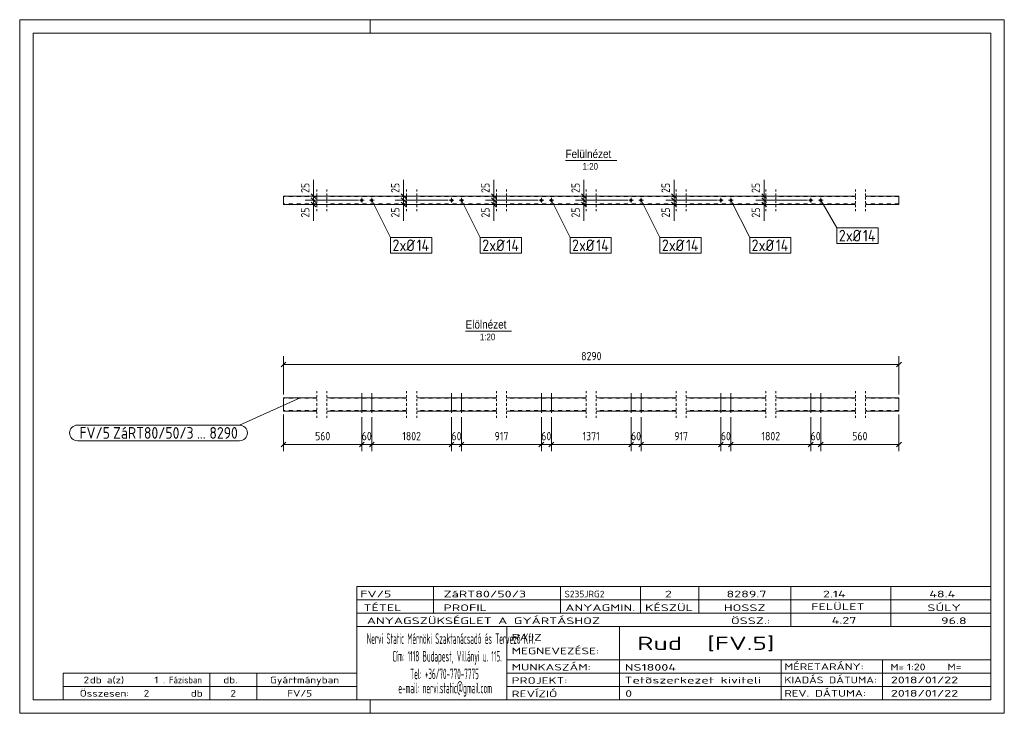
# Model space of a CAD drawing. Header units: millimetres. Extents: x 1 to 296, y 1 to 209.
import ezdxf

# ---------------------------------------------------------------- set-up
doc = ezdxf.new("R2010")
doc.units = ezdxf.units.MM
doc.header["$LTSCALE"] = 0.6
for name, pattern in [('XKITLINE00', [0]), ('XKITLINE01', [4, 1, -1, 1, -1]), ('XKITLINE02', [4, 2, -2])]:
    doc.linetypes.add(name, pattern=pattern)
for name, color, linetype, lineweight in [('Bolt', 7, 'Continuous', 0), ('BoltMark', 3, 'Continuous', 0), ('DrawingSheet', 5, 'Continuous', 0), ('OtherObjectType', 1, 'Continuous', 0), ('Part', 2, 'Continuous', 0), ('PartMark', 3, 'Continuous', 0), ('Z-DIMENSIONS', 1, 'Continuous', 0)]:
    doc.layers.add(name, color=color, linetype=linetype, lineweight=lineweight)
doc.styles.add('ARIAL', font='ARIAL.TTF')
doc.styles.add('ISOCPEUR', font='ISOCPEUR.TTF')

msp = doc.modelspace()

# ---------------------------------------------------------------- linework, layer by layer
at = {"layer": 'Bolt', "color": 3, "linetype": 'XKITLINE00', "lineweight": 0}
for p, q in [((102.79, 154.86), (104.19, 154.86)), ((103.49, 155.56), (103.49, 154.16)), ((105.79, 154.86), (107.19, 154.86)), ((106.49, 155.56), (106.49, 154.16)), ((129.69, 154.86), (131.09, 154.86)), ((130.39, 155.56), (130.39, 154.16)), ((132.69, 154.86), (134.09, 154.86)), ((133.39, 155.56), (133.39, 154.16)), ((156.59, 154.86), (157.99, 154.86)), ((157.29, 155.56), (157.29, 154.16)), ((159.59, 154.86), (160.99, 154.86)), ((160.29, 155.56), (160.29, 154.16)), ((183.49, 154.86), (184.89, 154.86)), ((184.19, 155.56), (184.19, 154.16)), ((186.49, 154.86), (187.89, 154.86)), ((187.19, 155.56), (187.19, 154.16)), ((210.39, 154.86), (211.79, 154.86)), ((211.09, 155.56), (211.09, 154.16)), ((213.39, 154.86), (214.79, 154.86)), ((214.09, 155.56), (214.09, 154.16)), ((237.29, 154.86), (238.69, 154.86)), ((237.99, 155.56), (237.99, 154.16)), ((240.29, 154.86), (241.69, 154.86)), ((240.99, 155.56), (240.99, 154.16)), ((103.14, 95.47), (103.14, 95.62)), ((103.49, 91.09), (103.49, 96.97)), ((103.84, 95.47), (103.84, 95.62)), ((106.14, 95.47), (106.14, 95.62)), ((106.49, 91.09), (106.49, 96.97)), ((106.84, 95.47), (106.84, 95.62)), ((130.04, 95.47), (130.04, 95.62)), ((130.39, 91.09), (130.39, 96.97)), ((130.74, 95.47), (130.74, 95.62)), ((133.04, 95.47), (133.04, 95.62)), ((133.39, 91.09), (133.39, 96.97)), ((133.74, 95.47), (133.74, 95.62)), ((156.94, 95.47), (156.94, 95.62)), ((157.29, 91.09), (157.29, 96.97)), ((157.64, 95.47), (157.64, 95.62)), ((159.94, 95.47), (159.94, 95.62)), ((160.29, 91.09), (160.29, 96.97)), ((160.64, 95.47), (160.64, 95.62)), ((183.84, 95.47), (183.84, 95.62)), ((184.19, 91.09), (184.19, 96.97)), ((184.54, 95.47), (184.54, 95.62)), ((186.84, 95.47), (186.84, 95.62)), ((187.19, 91.09), (187.19, 96.97)), ((187.54, 95.47), (187.54, 95.62)), ((210.74, 95.47), (210.74, 95.62)), ((211.09, 91.09), (211.09, 96.97)), ((211.44, 95.47), (211.44, 95.62)), ((213.74, 95.47), (213.74, 95.62)), ((214.09, 91.09), (214.09, 96.97)), ((214.44, 95.47), (214.44, 95.62)), ((237.64, 95.47), (237.64, 95.62)), ((237.99, 91.09), (237.99, 96.97)), ((238.34, 95.47), (238.34, 95.62)), ((240.64, 95.47), (240.64, 95.62)), ((240.99, 91.09), (240.99, 96.97)), ((241.34, 95.47), (241.34, 95.62)), ((103.14, 91.62), (103.14, 91.77)), ((103.84, 91.62), (103.84, 91.77)), ((106.14, 91.62), (106.14, 91.77)), ((106.84, 91.62), (106.84, 91.77)), ((130.04, 91.62), (130.04, 91.77)), ((130.74, 91.62), (130.74, 91.77)), ((133.04, 91.62), (133.04, 91.77)), ((133.74, 91.62), (133.74, 91.77)), ((156.94, 91.62), (156.94, 91.77)), ((157.64, 91.62), (157.64, 91.77)), ((159.94, 91.62), (159.94, 91.77)), ((160.64, 91.62), (160.64, 91.77)), ((183.84, 91.62), (183.84, 91.77)), ((184.54, 91.62), (184.54, 91.77)), ((186.84, 91.62), (186.84, 91.77)), ((187.54, 91.62), (187.54, 91.77)), ((210.74, 91.62), (210.74, 91.77)), ((211.44, 91.62), (211.44, 91.77)), ((213.74, 91.62), (213.74, 91.77)), ((214.44, 91.62), (214.44, 91.77)), ((237.64, 91.62), (237.64, 91.77)), ((238.34, 91.62), (238.34, 91.77)), ((240.64, 91.62), (240.64, 91.77)), ((241.34, 91.62), (241.34, 91.77))]:
    msp.add_line(p, q, dxfattribs=at)
for centre in [(103.49, 154.86), (106.49, 154.86), (130.39, 154.86), (133.39, 154.86), (157.29, 154.86), (160.29, 154.86), (184.19, 154.86), (187.19, 154.86), (211.09, 154.86), (214.09, 154.86), (237.99, 154.86), (240.99, 154.86)]:
    msp.add_circle(centre, 0.35, dxfattribs=at)
at = {"layer": 'BoltMark', "color": 7, "linetype": 'XKITLINE00', "lineweight": 0}
for p, q in [((106.49, 154.86), (112.11, 143.69)), ((133.39, 154.86), (139.01, 143.69)), ((160.29, 154.86), (165.91, 143.69)), ((187.19, 154.86), (192.81, 143.69)), ((214.09, 154.86), (219.71, 143.69)), ((240.99, 154.86), (245.83, 146.59)), ((245.83, 146.59), (258.16, 146.59)), ((245.83, 141.89), (245.83, 146.59)), ((258.16, 141.89), (258.16, 146.59)), ((112.11, 143.69), (124.44, 143.69)), ((112.11, 138.99), (112.11, 143.69)), ((124.44, 138.99), (124.44, 143.69)), ((139.01, 143.69), (151.34, 143.69)), ((139.01, 138.99), (139.01, 143.69)), ((151.34, 138.99), (151.34, 143.69)), ((165.91, 143.69), (178.24, 143.69)), ((165.91, 138.99), (165.91, 143.69)), ((178.24, 138.99), (178.24, 143.69)), ((192.81, 143.69), (205.14, 143.69)), ((192.81, 138.99), (192.81, 143.69)), ((205.14, 138.99), (205.14, 143.69)), ((219.71, 143.69), (232.04, 143.69)), ((219.71, 138.99), (219.71, 143.69)), ((232.04, 138.99), (232.04, 143.69)), ((245.83, 141.89), (258.16, 141.89)), ((112.11, 138.99), (124.44, 138.99)), ((139.01, 138.99), (151.34, 138.99)), ((165.91, 138.99), (178.24, 138.99)), ((192.81, 138.99), (205.14, 138.99)), ((219.71, 138.99), (232.04, 138.99))]:
    msp.add_line(p, q, dxfattribs=at)
at = {"layer": 'DrawingSheet', "color": 2, "linetype": 'XKITLINE00', "lineweight": 0}
for p, q in [((296, 209), (1, 209)), ((1, 209), (1, 1)), ((106, 205), (106, 209)), ((296, 1), (296, 209)), ((106, 1), (106, 5)), ((1, 1), (296, 1))]:
    msp.add_line(p, q, dxfattribs=at)
at = {"layer": 'DrawingSheet', "color": 3, "linetype": 'XKITLINE00', "lineweight": 0}
for p, q in [((292, 205), (5, 205)), ((5, 205), (5, 5)), ((292, 5), (292, 205)), ((5, 5), (292, 5))]:
    msp.add_line(p, q, dxfattribs=at)
at = {"layer": 'OtherObjectType', "color": 6, "linetype": 'XKITLINE00', "lineweight": 0}
for p, q in [((164.55, 166.75), (179.93, 166.75)), ((134.61, 115.62), (148.33, 115.62))]:
    msp.add_line(p, q, dxfattribs=at)
at = {"layer": 'OtherObjectType', "color": 7, "linetype": 'XKITLINE00', "lineweight": 0}
for p, q in [((102, 39), (292, 39)), ((102, 39), (102, 35)), ((102, 39), (292, 39)), ((125, 35), (125, 39)), ((163, 35), (163, 39)), ((187, 35), (187, 39)), ((204.5, 35), (204.5, 39)), ((232, 35), (232, 39)), ((262, 35), (262, 39)), ((292, 35), (292, 39)), ((102, 35), (292, 35)), ((102, 35), (102, 5)), ((102, 35), (292, 35)), ((125, 31), (125, 35)), ((163, 31), (163, 35)), ((187, 31), (187, 35)), ((204.5, 31), (204.5, 35)), ((232, 31), (232, 35)), ((262, 31), (262, 35)), ((292, 31), (292, 35)), ((102, 31), (292, 31)), ((232, 27), (232, 31)), ((262, 27), (262, 31)), ((292, 27), (292, 31)), ((102, 27), (292, 27)), ((147, 21), (147, 27)), ((180.7, 17), (180.7, 27)), ((292, 21), (292, 27)), ((147, 21), (147, 5)), ((292, 17), (292, 21)), ((147, 17), (292, 17)), ((180.7, 5), (180.7, 17)), ((229.16, 13), (229.16, 17)), ((259.5, 5), (259.5, 17)), ((292, 13), (292, 17)), ((14, 9), (14, 13)), ((14, 13), (58, 13)), ((14, 13), (58, 13)), ((58, 9), (58, 13)), ((58, 13), (102, 13)), ((58, 9), (58, 13)), ((72, 9), (72, 13)), ((102, 9), (102, 13)), ((147, 13), (292, 13)), ((229.16, 5), (229.16, 13)), ((292, 9), (292, 13)), ((14, 9), (58, 9)), ((14, 9), (14, 5)), ((14, 9), (58, 9)), ((58, 9), (58, 5)), ((58, 9), (102, 9)), ((58, 5), (58, 9)), ((72, 5), (72, 9)), ((102, 5), (102, 9)), ((147, 9), (292, 9)), ((292, 5), (292, 9)), ((58, 5), (14, 5)), ((58, 5), (102, 5)), ((102, 5), (292, 5)), ((139.5, 5), (292, 5))]:
    msp.add_line(p, q, dxfattribs=at)
at = {"layer": 'Part', "color": 2, "linetype": 'XKITLINE01', "lineweight": 0}
for p, q in [((90.04, 158.12), (90.04, 153.97)), ((93.04, 158.12), (93.04, 153.97)), ((116.94, 158.12), (116.94, 153.97)), ((119.94, 158.12), (119.94, 153.97)), ((143.84, 158.12), (143.84, 153.97)), ((146.84, 158.12), (146.84, 153.97)), ((170.74, 158.12), (170.74, 153.97)), ((173.74, 158.12), (173.74, 153.97)), ((197.64, 158.12), (197.64, 153.97)), ((200.64, 158.12), (200.64, 153.97)), ((224.54, 158.12), (224.54, 153.97)), ((227.54, 158.12), (227.54, 153.97)), ((251.44, 158.12), (251.44, 153.97)), ((254.44, 158.12), (254.44, 153.97)), ((90.04, 155.77), (90.04, 151.62)), ((93.04, 155.77), (93.04, 151.62)), ((116.94, 155.77), (116.94, 151.62)), ((119.94, 155.77), (119.94, 151.62)), ((143.84, 155.77), (143.84, 151.62)), ((146.84, 155.77), (146.84, 151.62)), ((170.74, 155.77), (170.74, 151.62)), ((173.74, 155.77), (173.74, 151.62)), ((197.64, 155.77), (197.64, 151.62)), ((200.64, 155.77), (200.64, 151.62)), ((224.54, 155.77), (224.54, 151.62)), ((227.54, 155.77), (227.54, 151.62)), ((251.44, 155.77), (251.44, 151.62)), ((254.44, 155.77), (254.44, 151.62)), ((90.04, 97.62), (90.04, 93.47)), ((93.04, 97.62), (93.04, 93.47)), ((116.94, 97.62), (116.94, 93.47)), ((119.94, 97.62), (119.94, 93.47)), ((143.84, 97.62), (143.84, 93.47)), ((146.84, 97.62), (146.84, 93.47)), ((170.74, 97.62), (170.74, 93.47)), ((173.74, 97.62), (173.74, 93.47)), ((197.64, 97.62), (197.64, 93.47)), ((200.64, 97.62), (200.64, 93.47)), ((224.54, 97.62), (224.54, 93.47)), ((227.54, 97.62), (227.54, 93.47)), ((251.44, 97.62), (251.44, 93.47)), ((254.44, 97.62), (254.44, 93.47)), ((90.04, 93.77), (90.04, 89.61)), ((93.04, 93.77), (93.04, 89.61)), ((116.94, 93.77), (116.94, 89.61)), ((119.94, 93.77), (119.94, 89.61)), ((143.84, 93.77), (143.84, 89.61)), ((146.84, 93.77), (146.84, 89.61)), ((170.74, 93.77), (170.74, 89.61)), ((173.74, 93.77), (173.74, 89.61)), ((197.64, 93.77), (197.64, 89.61)), ((200.64, 93.77), (200.64, 89.61)), ((224.54, 93.77), (224.54, 89.61)), ((227.54, 93.77), (227.54, 89.61)), ((251.44, 93.77), (251.44, 89.61)), ((254.44, 93.77), (254.44, 89.61))]:
    msp.add_line(p, q, dxfattribs=at)
at = {"layer": 'Part', "color": 2, "linetype": 'XKITLINE00', "lineweight": 0}
for p, q in [((80.04, 153.62), (80.04, 156.12)), ((90.04, 156.12), (80.04, 156.12)), ((90.04, 153.62), (80.04, 153.62)), ((116.94, 156.12), (93.04, 156.12)), ((116.94, 153.62), (93.04, 153.62)), ((143.84, 156.12), (119.94, 156.12)), ((143.84, 153.62), (119.94, 153.62)), ((170.74, 156.12), (146.84, 156.12)), ((170.74, 153.62), (146.84, 153.62)), ((197.64, 156.12), (173.74, 156.12)), ((197.64, 153.62), (173.74, 153.62)), ((224.54, 156.12), (200.64, 156.12)), ((224.54, 153.62), (200.64, 153.62)), ((251.44, 156.12), (227.54, 156.12)), ((251.44, 153.62), (227.54, 153.62)), ((264.44, 156.12), (254.44, 156.12)), ((264.44, 153.62), (254.44, 153.62)), ((264.44, 153.62), (264.44, 156.12)), ((80.04, 91.62), (80.04, 95.62)), ((80.04, 95.62), (90.04, 95.62)), ((93.04, 95.62), (116.94, 95.62)), ((119.94, 95.62), (143.84, 95.62)), ((146.84, 95.62), (170.74, 95.62)), ((173.74, 95.62), (197.64, 95.62)), ((200.64, 95.62), (224.54, 95.62)), ((227.54, 95.62), (251.44, 95.62)), ((254.44, 95.62), (264.44, 95.62)), ((264.44, 95.62), (264.44, 91.62)), ((90.04, 91.62), (80.04, 91.62)), ((116.94, 91.62), (93.04, 91.62)), ((143.84, 91.62), (119.94, 91.62)), ((170.74, 91.62), (146.84, 91.62)), ((197.64, 91.62), (173.74, 91.62)), ((224.54, 91.62), (200.64, 91.62)), ((251.44, 91.62), (227.54, 91.62)), ((264.44, 91.62), (254.44, 91.62))]:
    msp.add_line(p, q, dxfattribs=at)
at = {"layer": 'Part', "color": 7, "linetype": 'XKITLINE02', "lineweight": 0}
for p, q in [((90.04, 155.97), (80.04, 155.97)), ((90.04, 153.77), (80.04, 153.77)), ((116.94, 155.97), (93.04, 155.97)), ((116.94, 153.77), (93.04, 153.77)), ((143.84, 155.97), (119.94, 155.97)), ((143.84, 153.77), (119.94, 153.77)), ((170.74, 155.97), (146.84, 155.97)), ((170.74, 153.77), (146.84, 153.77)), ((197.64, 155.97), (173.74, 155.97)), ((197.64, 153.77), (173.74, 153.77)), ((224.54, 155.97), (200.64, 155.97)), ((224.54, 153.77), (200.64, 153.77)), ((251.44, 155.97), (227.54, 155.97)), ((251.44, 153.77), (227.54, 153.77)), ((264.44, 155.97), (254.44, 155.97)), ((264.44, 153.77), (254.44, 153.77)), ((90.04, 95.47), (80.04, 95.47)), ((116.94, 95.47), (93.04, 95.47)), ((143.84, 95.47), (119.94, 95.47)), ((170.74, 95.47), (146.84, 95.47)), ((197.64, 95.47), (173.74, 95.47)), ((224.54, 95.47), (200.64, 95.47)), ((251.44, 95.47), (227.54, 95.47)), ((264.44, 95.47), (254.44, 95.47)), ((90.04, 91.77), (80.04, 91.77)), ((116.94, 91.77), (93.04, 91.77)), ((143.84, 91.77), (119.94, 91.77)), ((170.74, 91.77), (146.84, 91.77)), ((197.64, 91.77), (173.74, 91.77)), ((224.54, 91.77), (200.64, 91.77)), ((251.44, 91.77), (227.54, 91.77)), ((264.44, 91.77), (254.44, 91.77))]:
    msp.add_line(p, q, dxfattribs=at)
at = {"layer": 'PartMark', "color": 7, "linetype": 'XKITLINE00', "lineweight": 0}
for p, q in [((85.05, 95.59), (66.86, 87.44)), ((18.3, 87.44), (66.86, 87.44)), ((18.3, 82.74), (66.86, 82.74))]:
    msp.add_line(p, q, dxfattribs=at)
for centre, start, end in [((18.3, 85.09), 90, 270), ((66.86, 85.09), 270, 90)]:
    msp.add_arc(centre, 2.35, start, end, dxfattribs=at)
at = {"layer": 'Z-DIMENSIONS', "color": 7, "linetype": 'XKITLINE00', "lineweight": 0}
for p, q in [((89.04, 156.12), (89.04, 161)), ((89.04, 156.12), (89.04, 161)), ((116.04, 156.12), (116.04, 161)), ((116.04, 156.12), (116.04, 161)), ((143.04, 156.12), (143.04, 161)), ((143.04, 156.12), (143.04, 161)), ((170.04, 156.12), (170.04, 161)), ((170.04, 156.12), (170.04, 161)), ((197.04, 156.12), (197.04, 161)), ((197.04, 156.12), (197.04, 161)), ((224.04, 156.12), (224.04, 161)), ((224.04, 156.12), (224.04, 161)), ((88.33, 156.82), (89.75, 155.41)), ((115.33, 156.82), (116.75, 155.41)), ((142.33, 156.82), (143.75, 155.41)), ((169.33, 156.82), (170.75, 155.41)), ((196.33, 156.82), (197.75, 155.41)), ((223.33, 156.82), (224.75, 155.41)), ((102.49, 156.12), (86.54, 156.12)), ((102.49, 154.86), (86.54, 154.86)), ((102.49, 154.86), (86.54, 154.86)), ((102.49, 153.62), (86.54, 153.62)), ((88.33, 155.57), (89.75, 154.16)), ((88.33, 155.57), (89.75, 154.16)), ((88.33, 154.32), (89.75, 152.91)), ((89.04, 154.86), (89.04, 156.12)), ((89.04, 153.62), (89.04, 154.86)), ((89.04, 153.62), (89.04, 148.73)), ((89.04, 153.62), (89.04, 148.73)), ((129.39, 156.12), (113.54, 156.12)), ((129.39, 154.86), (113.54, 154.86)), ((129.39, 154.86), (113.54, 154.86)), ((129.39, 153.62), (113.54, 153.62)), ((115.33, 155.57), (116.75, 154.16)), ((115.33, 155.57), (116.75, 154.16)), ((115.33, 154.32), (116.75, 152.91)), ((116.04, 154.86), (116.04, 156.12)), ((116.04, 153.62), (116.04, 154.86)), ((116.04, 153.62), (116.04, 148.73)), ((116.04, 153.62), (116.04, 148.73)), ((156.29, 156.12), (140.54, 156.12)), ((156.29, 154.86), (140.54, 154.86)), ((156.29, 154.86), (140.54, 154.86)), ((156.29, 153.62), (140.54, 153.62)), ((142.33, 155.57), (143.75, 154.16)), ((142.33, 155.57), (143.75, 154.16)), ((142.33, 154.32), (143.75, 152.91)), ((143.04, 154.86), (143.04, 156.12)), ((143.04, 153.62), (143.04, 154.86)), ((143.04, 153.62), (143.04, 148.73)), ((143.04, 153.62), (143.04, 148.73)), ((183.19, 156.12), (167.54, 156.12)), ((183.19, 154.86), (167.54, 154.86)), ((183.19, 154.86), (167.54, 154.86)), ((183.19, 153.62), (167.54, 153.62)), ((169.33, 155.57), (170.75, 154.16)), ((169.33, 155.57), (170.75, 154.16)), ((169.33, 154.32), (170.75, 152.91)), ((170.04, 154.86), (170.04, 156.12)), ((170.04, 153.62), (170.04, 154.86)), ((170.04, 153.62), (170.04, 148.73)), ((170.04, 153.62), (170.04, 148.73)), ((210.09, 156.12), (194.54, 156.12)), ((210.09, 154.86), (194.54, 154.86)), ((210.09, 154.86), (194.54, 154.86)), ((210.09, 153.62), (194.54, 153.62)), ((196.33, 155.57), (197.75, 154.16)), ((196.33, 155.57), (197.75, 154.16)), ((196.33, 154.32), (197.75, 152.91)), ((197.04, 154.86), (197.04, 156.12)), ((197.04, 153.62), (197.04, 154.86)), ((197.04, 153.62), (197.04, 148.73)), ((197.04, 153.62), (197.04, 148.73)), ((236.99, 156.12), (221.54, 156.12)), ((236.99, 154.86), (221.54, 154.86)), ((236.99, 154.86), (221.54, 154.86)), ((236.99, 153.62), (221.54, 153.62)), ((223.33, 155.57), (224.75, 154.16)), ((223.33, 155.57), (224.75, 154.16)), ((223.33, 154.32), (224.75, 152.91)), ((224.04, 154.86), (224.04, 156.12)), ((224.04, 153.62), (224.04, 154.86)), ((224.04, 153.62), (224.04, 148.73)), ((224.04, 153.62), (224.04, 148.73)), ((80.75, 106.32), (79.33, 104.91)), ((80.04, 96.62), (80.04, 108.12)), ((265.15, 106.32), (263.73, 104.91)), ((264.44, 96.62), (264.44, 108.12)), ((80.04, 105.62), (264.44, 105.62)), ((80.04, 90.62), (80.04, 79.62)), ((103.49, 89.79), (103.49, 85.87)), ((103.49, 89.79), (103.49, 79.62)), ((106.49, 89.79), (106.49, 79.62)), ((106.49, 89.79), (106.49, 85.87)), ((130.39, 89.79), (130.39, 85.87)), ((130.39, 89.79), (130.39, 79.62)), ((133.39, 89.79), (133.39, 79.62)), ((133.39, 89.79), (133.39, 85.87)), ((157.29, 89.79), (157.29, 85.87)), ((157.29, 89.79), (157.29, 79.62)), ((160.29, 89.79), (160.29, 79.62)), ((160.29, 89.79), (160.29, 85.87)), ((184.19, 89.79), (184.19, 85.87)), ((184.19, 89.79), (184.19, 79.62)), ((187.19, 89.79), (187.19, 79.62)), ((187.19, 89.79), (187.19, 85.87)), ((211.09, 89.79), (211.09, 85.87)), ((211.09, 89.79), (211.09, 79.62)), ((214.09, 89.79), (214.09, 79.62)), ((214.09, 89.79), (214.09, 85.87)), ((237.99, 89.79), (237.99, 85.87)), ((237.99, 89.79), (237.99, 79.62)), ((240.99, 89.79), (240.99, 79.62)), ((240.99, 89.79), (240.99, 85.87)), ((264.44, 90.62), (264.44, 79.62)), ((80.75, 82.32), (79.33, 80.91)), ((80.04, 81.62), (103.49, 81.62)), ((104.2, 82.32), (102.78, 80.91)), ((104.2, 82.32), (102.78, 80.91)), ((103.49, 82.37), (103.49, 79.62)), ((103.49, 81.62), (106.49, 81.62)), ((107.2, 82.32), (105.78, 80.91)), ((107.2, 82.32), (105.78, 80.91)), ((106.49, 82.37), (106.49, 79.62)), ((106.49, 81.62), (130.39, 81.62)), ((131.1, 82.32), (129.68, 80.91)), ((131.1, 82.32), (129.68, 80.91)), ((130.39, 82.37), (130.39, 79.62)), ((130.39, 81.62), (133.39, 81.62)), ((134.1, 82.32), (132.68, 80.91)), ((134.1, 82.32), (132.68, 80.91)), ((133.39, 82.37), (133.39, 79.62)), ((133.39, 81.62), (157.29, 81.62)), ((158, 82.32), (156.58, 80.91)), ((158, 82.32), (156.58, 80.91)), ((157.29, 82.37), (157.29, 79.62)), ((157.29, 81.62), (160.29, 81.62)), ((161, 82.32), (159.58, 80.91)), ((161, 82.32), (159.58, 80.91)), ((160.29, 82.37), (160.29, 79.62)), ((160.29, 81.62), (184.19, 81.62)), ((184.9, 82.32), (183.48, 80.91)), ((184.9, 82.32), (183.48, 80.91)), ((184.19, 82.37), (184.19, 79.62)), ((184.19, 81.62), (187.19, 81.62)), ((187.9, 82.32), (186.48, 80.91)), ((187.9, 82.32), (186.48, 80.91)), ((187.19, 82.37), (187.19, 79.62)), ((187.19, 81.62), (211.09, 81.62)), ((211.8, 82.32), (210.38, 80.91)), ((211.8, 82.32), (210.38, 80.91)), ((211.09, 82.37), (211.09, 79.62)), ((211.09, 81.62), (214.09, 81.62)), ((214.8, 82.32), (213.38, 80.91)), ((214.8, 82.32), (213.38, 80.91)), ((214.09, 82.37), (214.09, 79.62)), ((214.09, 81.62), (237.99, 81.62)), ((238.7, 82.32), (237.28, 80.91)), ((238.7, 82.32), (237.28, 80.91)), ((237.99, 82.37), (237.99, 79.62)), ((237.99, 81.62), (240.99, 81.62)), ((241.7, 82.32), (240.28, 80.91)), ((241.7, 82.32), (240.28, 80.91)), ((240.99, 82.37), (240.99, 79.62)), ((240.99, 81.62), (264.44, 81.62)), ((265.15, 82.32), (263.73, 80.91))]:
    msp.add_line(p, q, dxfattribs=at)
at = {"layer": 'Z-DIMENSIONS', "color": 3}
for p in [(89.04, 156.12), (89.04, 154.86), (89.04, 154.86), (89.04, 153.62), (116.04, 156.12), (116.04, 154.86), (116.04, 154.86), (116.04, 153.62), (143.04, 156.12), (143.04, 154.86), (143.04, 154.86), (143.04, 153.62), (170.04, 156.12), (170.04, 154.86), (170.04, 154.86), (170.04, 153.62), (197.04, 156.12), (197.04, 154.86), (197.04, 154.86), (197.04, 153.62), (224.04, 156.12), (224.04, 154.86), (224.04, 154.86), (224.04, 153.62), (80.04, 105.62), (264.44, 105.62), (80.04, 81.62), (103.49, 81.62), (103.49, 81.62), (106.49, 81.62), (106.49, 81.62), (130.39, 81.62), (130.39, 81.62), (133.39, 81.62), (133.39, 81.62), (157.29, 81.62), (157.29, 81.62), (160.29, 81.62), (160.29, 81.62), (184.19, 81.62), (184.19, 81.62), (187.19, 81.62), (187.19, 81.62), (211.09, 81.62), (211.09, 81.62), (214.09, 81.62), (214.09, 81.62), (237.99, 81.62), (237.99, 81.62), (240.99, 81.62), (240.99, 81.62), (264.44, 81.62)]:
    msp.add_point(p, dxfattribs=at)

# ---------------------------------------------------------------- texts
at = {"layer": 'BoltMark', "color": 3, "style": 'ISOCPEUR', "width": 0.85}
for s, p in [('2', (246.43, 142.49)), ('xØ', (248.54, 142.49)), ('14', (253.65, 142.49)), ('2', (112.71, 139.59)), ('xØ', (114.81, 139.59)), ('14', (119.93, 139.59)), ('2', (139.61, 139.59)), ('xØ', (141.71, 139.59)), ('14', (146.83, 139.59)), ('2', (166.51, 139.59)), ('xØ', (168.61, 139.59)), ('14', (173.73, 139.59)), ('2', (193.41, 139.59)), ('xØ', (195.51, 139.59)), ('14', (200.63, 139.59)), ('2', (220.31, 139.59)), ('xØ', (222.41, 139.59)), ('14', (227.53, 139.59))]:
    msp.add_text(s, height=3.5, dxfattribs=at).set_placement(p)
at = {"layer": 'OtherObjectType', "color": 6, "style": 'ARIAL', "width": 0.85}
for s, height, p in [('Felülnézet', 2.5, (164.55, 167.5)), ('1:20', 2, (169.64, 164)), ('Elölnézet', 2.5, (134.61, 116.37)), ('1:20', 2, (138.87, 112.87))]:
    msp.add_text(s, height=height, dxfattribs=at).set_placement(p)
at = {"layer": 'OtherObjectType', "color": 7, "style": 'ISOCPEUR'}
for s, height, width, p in [('FV/5', 2, 1.525501, (103, 35.76)), ('ZáRT80/50/3', 2, 1.525501, (128, 35.76)), ('S235JRG2', 2, 1.02, (164.22, 35.76)), ('2', 2, 1.525501, (194.32, 35.76)), ('8289.7', 2, 1.525501, (212.78, 35.76)), ('2.14', 2, 1.525501, (241.66, 35.76)), ('48.4', 2, 1.525501, (273.52, 35.76)), ('TÉTEL', 2, 1.525501, (104, 31.66)), ('PROFIL', 2, 1.525501, (127.96, 31.66)), ('ANYAGMIN.', 2, 1.525501, (164.47, 31.66)), ('KÉSZÜL', 2, 1.525501, (188.37, 31.66)), ('HOSSZ', 2, 1.525501, (211.96, 31.66)), ('FELÜLET', 2, 1.525501, (238.13, 32)), ('SÚLY', 2, 1.525501, (272.96, 31.66)), ('ANYAGSZÜKSÉGLET A GYÁRTÁSHOZ', 2, 1.525501, (105, 27.75)), ('ÖSSZ.:', 2, 1.525501, (214.1, 27.75)), ('4.27', 2, 1.525501, (244.28, 27.88)), ('96.8', 2, 1.525501, (277.06, 27.75)), ('Nervi Static Mérnöki\xa0Szaktanácsadó\xa0és\xa0Tervezõ Kft.', 3.1765, 0.403093, (105, 21.82)), ('RAJZ', 2, 1.445, (148.38, 22.78)), ('Rud  [FV.5]', 4, 1.474651, (186, 20)), ('MEGNEVEZÉSE:', 2, 1.445, (148.38, 18.72)), ('Cím:\xa01118 Budapest, Villányi u. 115.', 3.1765, 0.403093, (112.69, 16.53)), ('MUNKASZÁM:', 2, 1.445, (148.38, 13.84)), ('NS18004', 2, 1.525501, (182.28, 13.78)), ('MÉRETARÁNY:', 2, 1.36, (230.1, 14)), ('M=', 2, 1.211571, (261.91, 13.84)), ('1:20', 2, 1.275, (266.79, 13.9)), ('M=', 2, 1.275, (278.95, 13.87)), ('2', 2, 1.211571, (20.14, 10)), ('db a(z)', 2, 1.211571, (22, 10)), ('1', 2, 1.211571, (41.35, 10)), ('. Fázisban', 2, 0.935, (44, 10)), ('db.', 2, 1.211571, (62, 10)), ('Gyártmányban', 2, 1.211571, (76, 10)), ('Tel:\xa0+36/70-770-7775', 3.1765, 0.403093, (117.97, 11.24)), ('PROJEKT:', 2, 1.445, (148.38, 9.84)), ('Tetõszerkezet kiviteli ', 2, 1.525501, (182.2, 9.94)), ('KIADÁS DÁTUMA:', 2, 1.275, (230.1, 10)), ('2018/01/22', 2, 1.525501, (262, 10)), ('e-mail:\xa0nervi.static@gmail.com', 3.1765, 0.403093, (114.45, 7)), ('Összesen:            db', 2, 1.211571, (19, 6)), ('2', 2, 1.211571, (38.14, 6)), ('2', 2, 1.211571, (64.14, 6)), ('FV/5', 2, 1.211571, (81.18, 6)), ('REVÍZIÓ', 2, 1.445, (148.38, 5.84)), ('0', 2, 1.525501, (182.41, 5.92)), ('REV. DÁTUMA:', 2, 1.36, (230.1, 6)), ('2018/01/22', 2, 1.525501, (262, 6))]:
    msp.add_text(s, height=height, dxfattribs=dict(at, width=width)).set_placement(p)
at = {"layer": 'PartMark', "color": 3, "style": 'ISOCPEUR', "width": 0.85}
for s, p in [('FV/5', (18.9, 83.34)), ('ZáRT80/50/3', (28.97, 83.34)), ('8290', (57.84, 83.34)), ('...', (54.09, 83.34))]:
    msp.add_text(s, height=3.5, dxfattribs=at).set_placement(p)
at = {"layer": 'Z-DIMENSIONS', "color": 3, "style": 'ISOCPEUR', "width": 0.85}
for p in [(87.79, 157.05), (114.79, 157.05), (141.79, 157.05), (168.79, 157.05), (195.79, 157.05), (222.79, 157.05), (87.79, 149.67), (114.79, 149.67), (141.79, 149.67), (168.79, 149.67), (195.79, 149.67), (222.79, 149.67)]:
    msp.add_text('25', height=2.5, rotation=90.0002, dxfattribs=at).set_placement(p)
for s, p in [('8290', (169.23, 106.87)), ('560', (89.51, 82.87)), ('60', (103.48, 82.87)), ('1802', (115.65, 82.87)), ('60', (130.38, 82.87)), ('917', (143.3, 82.87)), ('60', (157.28, 82.87)), ('1371', (169.66, 82.87)), ('60', (184.18, 82.87)), ('917', (197.1, 82.87)), ('60', (211.08, 82.87)), ('1802', (223.25, 82.87)), ('60', (237.98, 82.87)), ('560', (250.46, 82.87))]:
    msp.add_text(s, height=2.5, dxfattribs=at).set_placement(p)

doc.saveas('drawing.dxf')
